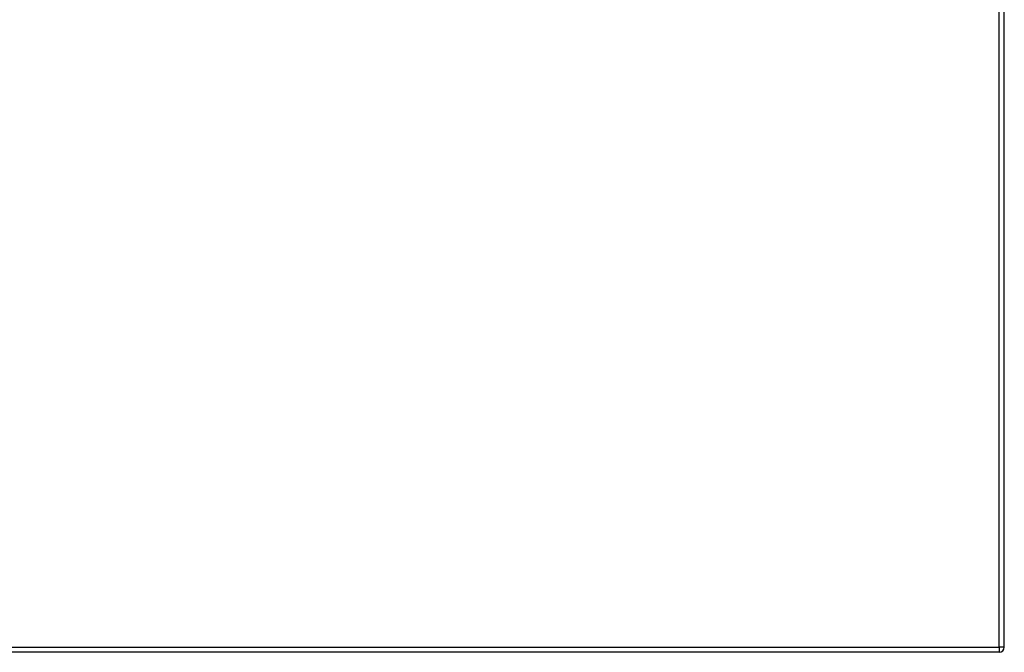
# Model space of a CAD drawing. Header units: inches. Extents: x 20 to 683, y 61 to 320.
# Tile 206 of 256: x 346 to 364, y 184 to 196. Entities that reach past the tile are written whole.
import ezdxf

# ---------------------------------------------------------------- set-up
doc = ezdxf.new("R2010")
doc.units = ezdxf.units.IN
doc.header["$MEASUREMENT"] = 0
doc.layers.add('Visible Edges(ANSI)', color=7, linetype='Continuous', lineweight=25)
doc.layers.add('Visible Tangent Edges(ANSI)', color=7, linetype='Continuous', lineweight=25)

msp = doc.modelspace()

# ---------------------------------------------------------------- linework, layer by layer
at = {"layer": 'Visible Edges(ANSI)'}
for p, q in [((364.196, 183.875), (364.196, 207.595)), ((364.097, 183.776), (292.492, 183.776))]:
    msp.add_line(p, q, dxfattribs=at)
msp.add_arc((364.097, 183.875), 0.099, 270, 0, dxfattribs=at)
at = {"layer": 'Visible Tangent Edges(ANSI)'}
for p, q in [((364.097, 183.875), (364.097, 207.595)), ((292.492, 183.875), (364.097, 183.875)), ((364.097, 183.875), (364.097, 183.776)), ((364.196, 183.875), (364.097, 183.875))]:
    msp.add_line(p, q, dxfattribs=at)

doc.saveas('drawing.dxf')
